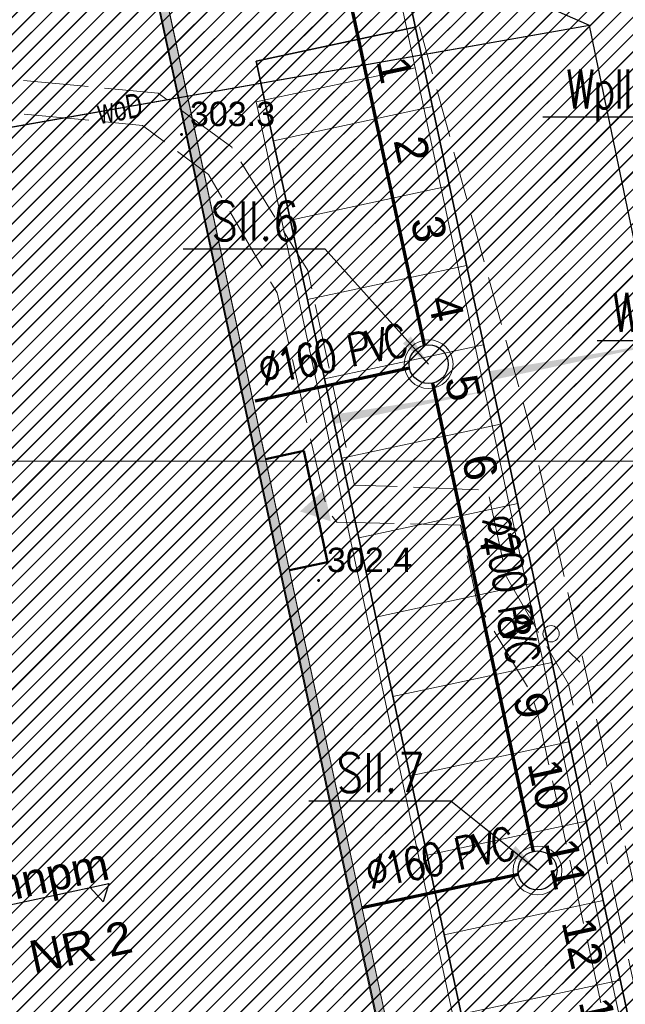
# Model space of a CAD drawing. Header units: metres. Extents: x 6567444 to 13135881, y 5574237 to 11149086.
# Tile 125 of 191: x 6567864 to 6567883, y 5574483 to 5574514. Entities that reach past the tile are written whole.
import ezdxf
from ezdxf.enums import TextEntityAlignment as Align

# ---------------------------------------------------------------- set-up
doc = ezdxf.new("R2010")
doc.units = ezdxf.units.M
for name, pattern in [('Kropki i Kreski 2', [250, 150, -50, 0, -50]), ('L_0_06', [2, 1.5, -0.5]), ('L_2_50', [2.5, 2, -0.5]), ('Przerywana gęsta', [90, 60, -30])]:
    doc.linetypes.add(name, pattern=pattern)
for name, color, linetype in [('01FORMA - PZT - Inne obiekty', 7, 'Continuous'), ('FORMA - Arch 01 - PZT 1 Strefy', 7, 'Continuous'), ('FORMA - Arch 01 - PZT 2 Budynki', 7, 'Continuous'), ('FORMA - Arch 01 - PZT-3 Zagospodarowanie', 7, 'Continuous'), ('OTRN_O', 7, 'Continuous')]:
    doc.layers.add(name, color=color, linetype=linetype)
for name, color, linetype, lineweight in [('_Tt_DO_LIKWIDACJI', 7, 'Continuous', 20), ('_TT_KAN_D_Opis_PKT_wpust', 7, 'Continuous', 30), ('_TT_KAN_S_Opis_DN', 7, 'Continuous', 30), ('_TT_KAN_S_Opis_PKT_Siec_II', 7, 'Continuous', 30), ('_TT_KAN_S_ZEWN_II etap', 30, 'Continuous', 70), ('GES_PrzewodElektroenergetyczny_Projektowany', 7, 'Continuous', 18), ('GES_PrzewodWodociagowy', 5, 'Continuous', 18), ('GES_UrzadzeniaSiecElektroenergetyczna_P', 7, 'Continuous', 18), ('OT_Komunikacja', 7, 'Continuous', 18), ('OTRN', 7, 'Continuous', 13), ('PARRA', 7, 'Continuous', 13)]:
    doc.layers.add(name, color=color, linetype=linetype, lineweight=lineweight)
doc.styles.add('BDOT', font='arial.ttf', dxfattribs={"width": 0.9})
doc.styles.add('pzt_11-06-2015 (2)$0$RomanS', font='romans.shx')
doc.styles.add('ROMANS', font='romans.shx', dxfattribs={"width": 0.9})
doc.styles.get("Standard").update_dxf_attribs({"font": 'arial.ttf'})
doc.styles.add('STYL_AUTOMATYCZNY_10', font='arial.ttf', dxfattribs={"width": 0.8})
doc.styles.add('STYL_AUTOMATYCZNY_3', font='arial.ttf')
doc.linetypes.add('likwidacja1', pattern='A,0,-1,["X",ROMANS,S=0.6,R=0,X=-0.1,Y=-0.3],-1', length=2)
doc.linetypes.add('X 1_2', pattern='A,0,[8,PR1183 ChorzĂłw MetalowcĂłw V091.Shx,S=0.039206,R=0,X=0,Y=0],-4.94,0', length=4.94)
doc.dimstyles.new('ISO-25', dxfattribs={"dimtxt": 2.5, "dimasz": 2.5, "dimexe": 1.25, "dimexo": 0.625, "dimtad": 1, "dimtxsty": 'Standard', "dimcen": 2.5, "dimadec": 0, "dimazin": 0, "dimtfac": 1, "dimtmove": 0, "dimatfit": 3, "dimfxl": 1, "dimarcsym": 0})
pattern_1 = [(45, (0, 0), (-0.265165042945, 0.265165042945), [])]

# ---------------------------------------------------------------- blocks, each defined once
blk = doc.blocks.new('other_SUEO')
at = {"color": 0, "linetype": 'Continuous', "lineweight": 18, "flags": 128}
for points in [[(-1.06, 1.06), (-1.76, 1.76)], [(1.76, 1.76), (1.06, 1.06)], [(-1.74, -1.74), (-1.06, -1.06)], [(1.06, -1.06), (1.76, -1.76)]]:
    blk.add_lwpolyline(points, dxfattribs=at)
at = {"color": 0, "linetype": 'Continuous', "lineweight": 18}
blk.add_circle((0, 0), 0.5, dxfattribs=at)
blk = doc.blocks.new('OTRN')
at = {"layer": 'OTRN', "color": 0, "const_width": 0.09}
blk.add_lwpolyline([(-0.045, 0, 1), (0.045, 0, 1)], format="xyb", close=True, dxfattribs=at)
at = {"layer": 'OTRN_O', "color": 0, "style": 'BDOT'}
blk.add_attdef('RZEDNA', (0.514, 0.515), '', height=1.5, dxfattribs=at)
blk = doc.blocks.new('_MDCP')
at = {"layer": 'GES_PrzewodElektroenergetyczny_Projektowany', "color": 1, "linetype": 'L_2_50', "lineweight": 18, "flags": 128}
for points in [[(6567968.757, 5574418.447), (6567965.79, 5574417.788), (6567964.269, 5574419.682), (6567962.444, 5574428.423), (6567960.927, 5574438.382), (6567955.785, 5574440.828), (6567943.735, 5574448.879), (6567937.061, 5574453.287), (6567929.241, 5574458.206), (6567924.301, 5574460.739), (6567918.598, 5574463.02), (6567911.377, 5574464.921), (6567904.643, 5574465.783), (6567895.738, 5574466.364), (6567887.791, 5574468.949), (6567886.282, 5574470.192), (6567885.356, 5574472.785), (6567880.925, 5574493.141), (6567879.016, 5574496.438), (6567878.444, 5574499.11), (6567874.34, 5574499.268), (6567872.908, 5574505.876), (6567870.567, 5574509.67), (6567868.305, 5574511.329), (6567862.172, 5574511.906), (6567852.994, 5574510.772), (6567850.203, 5574522.019), (6567848.1, 5574529.505), (6567843.148, 5574549.062), (6567840.304, 5574561.676)], [(6567969.013, 5574417.508), (6567965.67, 5574416.775), (6567965.136, 5574416.988), (6567963.338, 5574419.374), (6567961.4, 5574428.408), (6567959.839, 5574437.722), (6567955.495, 5574439.686), (6567949.589, 5574443.706), (6567943.221, 5574448.01), (6567937.351, 5574451.781), (6567931.445, 5574455.553), (6567928.35, 5574457.367), (6567924.259, 5574459.573), (6567918.175, 5574462.063), (6567911.487, 5574463.842), (6567904.656, 5574464.624), (6567895.691, 5574465.123), (6567890.711, 5574466.83), (6567887.509, 5574467.826), (6567885.41, 5574469.356), (6567884.058, 5574472.665), (6567883.631, 5574475.084), (6567882.172, 5574482.199), (6567880.002, 5574492.125), (6567879.789, 5574492.837), (6567878.117, 5574495.647), (6567877.606, 5574498.034), (6567873.799, 5574498.12), (6567873.492, 5574498.529), (6567871.962, 5574505.181), (6567869.85, 5574508.829), (6567867.823, 5574510.339), (6567862.143, 5574510.874), (6567852.516, 5574509.777), (6567850.708, 5574516.687), (6567849.134, 5574522.547)]]:
    blk.add_lwpolyline(points, dxfattribs=at)
at = {"layer": 'GES_PrzewodWodociagowy', "color": 5, "linetype": 'Continuous', "lineweight": 18, "flags": 128}
for points in [[(6567881.57, 5574513.41), (6567869.01, 5574519), (6567851.85, 5574515.46)], [(6567881.57, 5574513.41), (6567852.676, 5574508.318)], [(6567889.812, 5574476.132), (6567888.204, 5574481.442), (6567881.57, 5574513.41)]]:
    blk.add_lwpolyline(points, dxfattribs=at)
at = {"layer": 'OT_Komunikacja', "color": 7, "linetype": 'L_0_06', "lineweight": 18, "flags": 128}
blk.add_lwpolyline([(6567882.96, 5574514.19), (6567888.44, 5574477.38), (6567889.21, 5574475.79), (6567889.95, 5574474.97), (6567890.49, 5574474.7), (6567893.61, 5574473.71), (6567902.37, 5574471.63), (6567913.26, 5574468.91), (6567913.873, 5574468.734), (6567913.06, 5574465.175), (6567909.46, 5574465.92), (6567901.4, 5574466.74), (6567896.97, 5574466.97), (6567892.9, 5574468.19), (6567889.15, 5574469.24), (6567888, 5574469.69), (6567887.04, 5574470.68), (6567886.14, 5574472.85), (6567879.8, 5574500.83), (6567875.93, 5574514.86), (6567873.96, 5574525.12), (6567870.68, 5574544.68), (6567869.69, 5574556.86), (6567875.1, 5574558.32), (6567875.46, 5574553.45), (6567875.76, 5574549.86), (6567876.26, 5574547.82), (6567876.97, 5574544.24), (6567879.87, 5574529.68)], close=True, dxfattribs=at)
at = {"layer": 'PARRA'}
for points in [[(6567600, 5574500), (6567600, 5574750), (6568000, 5574750), (6568000, 5574500)], [(6567600, 5574250), (6567600, 5574500), (6568000, 5574500), (6568000, 5574250)]]:
    blk.add_lwpolyline(points, close=True, dxfattribs=at)
at = {"layer": 'GES_UrzadzeniaSiecElektroenergetyczna_P', "linetype": 'Continuous', "xscale": 0.5, "yscale": 0.5, "zscale": 0.5}
blk.add_blockref('other_SUEO', (6567880.39, 5574494.69), dxfattribs=at)
at = {"layer": 'OTRN', "color": 14, "xscale": 0.5, "yscale": 0.5, "zscale": 0.5}
for p, values in [((6567869.024, 5574510.059, 303.325), {'RZEDNA': '303.3'}), ((6567873.239, 5574496.33, 302.416), {'RZEDNA': '302.4'})]:
    blk.add_blockref('OTRN', p, dxfattribs=at).add_auto_attribs(values)
at = {"layer": 'GES_PrzewodWodociagowy', "color": 5, "lineweight": 15, "width": 0.66}
blk.add_text('woD', height=0.75, rotation=-350, dxfattribs=at).set_placement((6567867.123, 5574510.864), align=Align.MIDDLE_CENTER)
blk = doc.blocks.new('Ściana_11', base_point=(6567866.729, 5574521.517))
at = {"layer": 'FORMA - Arch 01 - PZT 2 Budynki', "linetype": 'Continuous', "lineweight": 0, "true_color": 0x000000}
blk.add_hatch(color=18, dxfattribs=at).paths.add_polyline_path([(6567866.436, 5574521.454), (6567877.405, 5574470.418), (6567877.698, 5574470.481), (6567866.729, 5574521.517)])
at = {"layer": 'FORMA - Arch 01 - PZT 2 Budynki', "color": 7, "linetype": 'Continuous', "lineweight": 18, "flags": 128}
for points in [[(6567866.373, 5574521.748), (6567877.405, 5574470.418)], [(6567877.698, 5574470.481), (6567866.729, 5574521.517)]]:
    blk.add_lwpolyline(points, dxfattribs=at)
blk = doc.blocks.new('Miejsca parkingowe 27[6]', base_point=(6567876.212, 5574512.111))
at = {"layer": 'FORMA - Arch 01 - PZT-3 Zagospodarowanie', "color": 7, "linetype": 'Przerywana gęsta', "lineweight": 13}
for p, q in [((6567876.738, 5574509.667), (6567871.849, 5574508.617)), ((6567877.263, 5574507.223), (6567872.375, 5574506.172)), ((6567877.788, 5574504.779), (6567872.9, 5574503.728)), ((6567878.314, 5574502.335), (6567873.425, 5574501.284)), ((6567878.839, 5574499.89), (6567873.951, 5574498.84)), ((6567879.364, 5574497.446), (6567874.476, 5574496.396)), ((6567879.89, 5574495.002), (6567875.001, 5574493.951)), ((6567880.415, 5574492.558), (6567875.526, 5574491.507)), ((6567880.94, 5574490.114), (6567876.052, 5574489.063)), ((6567881.465, 5574487.67), (6567876.577, 5574486.619)), ((6567881.991, 5574485.225), (6567877.102, 5574484.175)), ((6567882.516, 5574482.781), (6567877.628, 5574481.731))]:
    blk.add_line(p, q, dxfattribs=at)
at = {"layer": 'FORMA - Arch 01 - PZT-3 Zagospodarowanie', "color": 7, "lineweight": 13, "style": 'STYL_AUTOMATYCZNY_10'}
for tag, p in [('num_start_0', (6567875.585, 5574510.797)), ('num_start_1', (6567876.111, 5574508.352)), ('num_start_2', (6567876.636, 5574505.9)), ('num_start_3', (6567877.161, 5574503.464)), ('num_start_4', (6567877.687, 5574501.011)), ('num_start_5', (6567878.212, 5574498.567)), ('num_start_6', (6567878.737, 5574496.131)), ('num_start_7', (6567879.263, 5574493.679)), ('num_start_8', (6567879.788, 5574491.234)), ('num_start_9', (6567880.313, 5574488.791)), ('num_start_10', (6567880.839, 5574486.355)), ('num_start_11', (6567881.364, 5574483.911)), ('num_start_12', (6567881.889, 5574481.458)), ('num_start_13', (6567882.414, 5574479.022))]:
    blk.add_attdef(tag, text='', height=1, rotation=282.1296, dxfattribs=at).set_placement(p, align=Align.MIDDLE_CENTER)
blk = doc.blocks.new('PR1183 Chorzów Metalowców V09_TT')
at = {"layer": 'FORMA - Arch 01 - PZT 1 Strefy', "linetype": 'Continuous', "lineweight": 0, "true_color": 0x577933}
h = blk.add_hatch(dxfattribs=at)
h.set_pattern_fill('ANSI31', color=77, scale=3, style=0)
h.set_pattern_definition(pattern_1)
h.paths.add_polyline_path([(6567829, 5574517.24), (6567842.398, 5574471.118), (6567844.165, 5574471.632), (6567846.931, 5574462.111), (6567846.967, 5574484.472), (6567835.736, 5574536.73), (6567846.642, 5574539.074), (6567844.864, 5574547.35), (6567918.571, 5574563.191), (6567935.605, 5574483.933), (6567930.975, 5574476.768), (6567931.227, 5574475.595), (6567933.57, 5574476.098, 0.216609), (6567938.884, 5574480.085), (6567921.55, 5574567.86), (6567849.267, 5574550.953), (6567830.11, 5574546.47)])
at = {"layer": 'FORMA - Arch 01 - PZT 1 Strefy', "linetype": 'Continuous', "lineweight": 0, "ltscale": 5, "true_color": 0xf0e6d9}
h = blk.add_hatch(dxfattribs=at)
h.set_pattern_fill('ANSI31', color=254, scale=3, style=0)
h.set_pattern_definition(pattern_1)
h.paths.add_polyline_path([(6567838.111, 5574535.195), (6567853.217, 5574464.912), (6567877.761, 5574470.187), (6567866.729, 5574521.517), (6567916.781, 5574532.275), (6567914.712, 5574541.905), (6567920.576, 5574543.165), (6567916.794, 5574560.763), (6567847.239, 5574545.815), (6567849.018, 5574537.539)])
at = {"layer": 'FORMA - Arch 01 - PZT 1 Strefy', "linetype": 'Continuous', "lineweight": 0, "true_color": 0x69697f}
h = blk.add_hatch(dxfattribs=at)
h.set_pattern_fill('ANSI31', color=8, scale=3, style=0)
h.set_pattern_definition(pattern_1)
h.paths.add_polyline_path([(6567875.437, 5574515.718), (6567883.567, 5574477.893), (6567884.58, 5574473.187), (6567886.578, 5574463.891), (6567886.587, 5574463.893), (6567900.21, 5574466.838, -0.318533), (6567899.358, 5574467.62), (6567899.085, 5574468.891, -0.414214), (6567899.852, 5574470.079), (6567930.975, 5574476.768), (6567935.605, 5574483.933), (6567924.844, 5574534.007), (6567916.781, 5574532.275), (6567916.886, 5574531.786, -0.414214), (6567911.513, 5574523.471)])
h.paths.add_polyline_path([(6567890.289, 5574475.183), (6567882.84, 5574509.83, -0.414214), (6567884.459, 5574511.827), (6567891.303, 5574513.297, -0.414214), (6567892.488, 5574512.529), (6567900.066, 5574477.285, -0.457655), (6567898.958, 5574476.024), (6567891.477, 5574474.416, -0.372067)], flags=0)
h.paths.add_polyline_path([(6567906.631, 5574477.673, -0.414214), (6567905.44, 5574478.44), (6567897.865, 5574513.685, -0.414214), (6567898.635, 5574514.873), (6567906.457, 5574516.554, -0.414214), (6567907.645, 5574515.787), (6567915.217, 5574480.541, -0.414214), (6567914.452, 5574479.354)], flags=0)
h.paths.add_polyline_path([(6567913.019, 5574516.942, -0.414214), (6567913.789, 5574518.13), (6567914.948, 5574518.379, -0.227837), (6567920.849, 5574516.958), (6567922.941, 5574515.251, -0.170304), (6567923.975, 5574513.557), (6567929.342, 5574488.599, -0.198912), (6567929.204, 5574487.846), (6567926.784, 5574484.101, -0.198912), (6567922.376, 5574481.057), (6567921.785, 5574480.93, -0.414214), (6567920.597, 5574481.697)], flags=0)
at = {"layer": 'FORMA - Arch 01 - PZT 1 Strefy', "linetype": 'Continuous', "lineweight": 0, "true_color": 0x606060}
h = blk.add_hatch(dxfattribs=at)
h.set_pattern_fill('ANSI31', color=251, scale=3, style=0)
h.set_pattern_definition(pattern_1)
h.paths.add_polyline_path([(6567877.761, 5574470.187), (6567884.905, 5574471.723), (6567884.671, 5574472.811), (6567884.473, 5574473.729), (6567883.567, 5574477.893), (6567878.678, 5574476.842), (6567871.324, 5574511.061), (6567876.212, 5574512.111), (6567874.387, 5574520.606), (6567909.387, 5574528.128), (6567910.438, 5574523.24), (6567911.513, 5574523.471, 0.390142), (6567916.985, 5574531.214), (6567916.781, 5574532.275), (6567866.729, 5574521.517)])
at = {"layer": 'FORMA - Arch 01 - PZT 1 Strefy', "linetype": 'Continuous', "lineweight": 0, "true_color": 0x4b7a78}
h = blk.add_hatch(dxfattribs=at)
h.set_pattern_fill('ANSI31', color=137, scale=3, style=0)
h.set_pattern_definition(pattern_1)
h.paths.add_polyline_path([(6567871.324, 5574511.061), (6567878.678, 5574476.842), (6567883.567, 5574477.893), (6567876.212, 5574512.111)])
at = {"layer": 'FORMA - Arch 01 - PZT 2 Budynki', "linetype": 'Continuous', "lineweight": 5}
blk.add_hatch(color=7, dxfattribs=at).paths.add_polyline_path([(6567873.618, 5574496.898), (6567872.667, 5574497.204), (6567873.408, 5574497.875)])
at = {"layer": 'FORMA - Arch 01 - PZT-3 Zagospodarowanie', "linetype": 'Continuous', "lineweight": 5}
for points in [[(6567878.49, 5574501.523), (6567884.406, 5574502.499), (6567878.551, 5574501.241)], [(6567873.663, 5574500.178), (6567878.611, 5574500.947), (6567873.723, 5574499.896)]]:
    blk.add_hatch(color=7, dxfattribs=at).paths.add_polyline_path(points)
at = {"layer": '01FORMA - PZT - Inne obiekty', "color": 5, "linetype": 'X 1_2', "lineweight": 25}
for p, q in [((6567881.57, 5574512.16), (6567869.01, 5574517.75)), ((6567881.57, 5574512.16), (6567853.34, 5574507.19)), ((6567888.204, 5574480.192), (6567881.57, 5574512.16))]:
    blk.add_line(p, q, dxfattribs=at)
at = {"layer": 'FORMA - Arch 01 - PZT 1 Strefy', "color": 9, "linetype": 'Continuous', "lineweight": 13}
for p, q in [((6567866.729, 5574521.517), (6567877.761, 5574470.187)), ((6567876.212, 5574512.111), (6567874.387, 5574520.606)), ((6567871.324, 5574511.061), (6567876.212, 5574512.111)), ((6567878.678, 5574476.842), (6567871.324, 5574511.061))]:
    blk.add_line(p, q, dxfattribs=at)
at = {"layer": 'FORMA - Arch 01 - PZT 1 Strefy', "color": 254, "linetype": 'Continuous', "lineweight": 0, "true_color": 0xe3cfb5}
blk.add_line((6567877.761, 5574470.187), (6567866.729, 5574521.517), dxfattribs=at)
at = {"layer": 'FORMA - Arch 01 - PZT 1 Strefy', "color": 254, "linetype": 'Continuous', "lineweight": 13, "true_color": 0xd2d2ff}
blk.add_line((6567875.437, 5574515.718), (6567883.567, 5574477.893), dxfattribs=at)
at = {"layer": 'FORMA - Arch 01 - PZT 1 Strefy', "color": 131, "linetype": 'Continuous', "lineweight": 13, "true_color": 0x97f4f0}
for p, q in [((6567876.212, 5574512.111), (6567871.324, 5574511.061)), ((6567883.567, 5574477.893), (6567876.212, 5574512.111)), ((6567871.324, 5574511.061), (6567878.678, 5574476.842))]:
    blk.add_line(p, q, dxfattribs=at)
at = {"layer": 'FORMA - Arch 01 - PZT 2 Budynki', "color": 7, "linetype": 'Kropki i Kreski 2', "lineweight": 50}
for p, q in [((6567871.608, 5574498.816), (6567872.781, 5574499.068)), ((6567872.781, 5574499.068), (6567873.517, 5574495.646)), ((6567873.517, 5574495.646), (6567872.343, 5574495.394))]:
    blk.add_line(p, q, dxfattribs=at)
at = {"layer": 'FORMA - Arch 01 - PZT 2 Budynki', "color": 7, "linetype": 'Continuous', "lineweight": 25}
for p, q in [((6567855.513, 5574483.328), (6567866.792, 5574485.752)), ((6567866.609, 5574485.185), (6567866.209, 5574485.627)), ((6567866.792, 5574485.752), (6567866.609, 5574485.185))]:
    blk.add_line(p, q, dxfattribs=at)
at = {"layer": 'FORMA - Arch 01 - PZT-3 Zagospodarowanie', "color": 7, "linetype": 'Continuous', "lineweight": 35}
for p, q in [((6567884.462, 5574473.727), (6567874.387, 5574520.606)), ((6567871.324, 5574511.061), (6567876.212, 5574512.111)), ((6567878.678, 5574476.842), (6567871.324, 5574511.061))]:
    blk.add_line(p, q, dxfattribs=at)
at = {"layer": 'FORMA - Arch 01 - PZT 2 Budynki', "color": 7, "lineweight": 18}
blk.add_blockref('Ściana_11', (6567866.729, 5574521.517), dxfattribs=at)
at = {"layer": 'FORMA - Arch 01 - PZT-3 Zagospodarowanie', "color": 7, "linetype": 'Przerywana gęsta', "lineweight": 15}
ref = blk.add_blockref('Miejsca parkingowe 27[6]', (6567876.212, 5574512.111), dxfattribs=at)
ref.add_attrib('num_start', '1', dxfattribs={"color": 7, "lineweight": 13, "height": 1, "rotation": 282.1296, "style": 'STYL_AUTOMATYCZNY_10'}).set_placement((6567875.585, 5574510.797), align=Align.MIDDLE_CENTER)
ref.add_attrib('num_start_1', '2', dxfattribs={"color": 7, "lineweight": 13, "height": 1, "rotation": 282.1296, "style": 'STYL_AUTOMATYCZNY_10'}).set_placement((6567876.111, 5574508.352), align=Align.MIDDLE_CENTER)
ref.add_attrib('num_start_2', '3', dxfattribs={"color": 7, "lineweight": 13, "height": 1, "rotation": 282.1296, "style": 'STYL_AUTOMATYCZNY_10'}).set_placement((6567876.636, 5574505.9), align=Align.MIDDLE_CENTER)
ref.add_attrib('num_start_3', '4', dxfattribs={"color": 7, "lineweight": 13, "height": 1, "rotation": 282.1296, "style": 'STYL_AUTOMATYCZNY_10'}).set_placement((6567877.161, 5574503.464), align=Align.MIDDLE_CENTER)
ref.add_attrib('num_start_4', '5', dxfattribs={"color": 7, "lineweight": 13, "height": 1, "rotation": 282.1296, "style": 'STYL_AUTOMATYCZNY_10'}).set_placement((6567877.687, 5574501.011), align=Align.MIDDLE_CENTER)
ref.add_attrib('num_start_5', '6', dxfattribs={"color": 7, "lineweight": 13, "height": 1, "rotation": 282.1296, "style": 'STYL_AUTOMATYCZNY_10'}).set_placement((6567878.212, 5574498.567), align=Align.MIDDLE_CENTER)
ref.add_attrib('num_start_6', '7', dxfattribs={"color": 7, "lineweight": 13, "height": 1, "rotation": 282.1296, "style": 'STYL_AUTOMATYCZNY_10'}).set_placement((6567878.737, 5574496.131), align=Align.MIDDLE_CENTER)
ref.add_attrib('num_start_7', '8', dxfattribs={"color": 7, "lineweight": 13, "height": 1, "rotation": 282.1296, "style": 'STYL_AUTOMATYCZNY_10'}).set_placement((6567879.263, 5574493.679), align=Align.MIDDLE_CENTER)
ref.add_attrib('num_start_8', '9', dxfattribs={"color": 7, "lineweight": 13, "height": 1, "rotation": 282.1296, "style": 'STYL_AUTOMATYCZNY_10'}).set_placement((6567879.788, 5574491.234), align=Align.MIDDLE_CENTER)
ref.add_attrib('num_start_9', '10', dxfattribs={"color": 7, "lineweight": 13, "height": 1, "rotation": 282.1296, "style": 'STYL_AUTOMATYCZNY_10'}).set_placement((6567880.313, 5574488.791), align=Align.MIDDLE_CENTER)
ref.add_attrib('num_start_10', '11', dxfattribs={"color": 7, "lineweight": 13, "height": 1, "rotation": 282.1296, "style": 'STYL_AUTOMATYCZNY_10'}).set_placement((6567880.839, 5574486.355), align=Align.MIDDLE_CENTER)
ref.add_attrib('num_start_11', '12', dxfattribs={"color": 7, "lineweight": 13, "height": 1, "rotation": 282.1296, "style": 'STYL_AUTOMATYCZNY_10'}).set_placement((6567881.364, 5574483.911), align=Align.MIDDLE_CENTER)
ref.add_attrib('num_start_12', '13', dxfattribs={"color": 7, "lineweight": 13, "height": 1, "rotation": 282.1296, "style": 'STYL_AUTOMATYCZNY_10'}).set_placement((6567881.889, 5574481.458), align=Align.MIDDLE_CENTER)
at = {"layer": 'FORMA - Arch 01 - PZT 2 Budynki', "color": 7, "linetype": 'Continuous', "lineweight": 25, "char_height": 1, "attachment_point": 6, "rotation": 12.1296, "style": 'STYL_AUTOMATYCZNY_3'}
for s, insert in [('\\A1;{\\pqr;\\fArial|b0|i0|c238|p0;\\W1.000000;±0,00=300,\\fArial|b0|i0|c238|p0;\\W1.000000;8\\fArial|b0|i0|c238|p0;\\W1.000000;0mnpm}', (6567866.791, 5574486.236)), ('\\A1;{\\pqr;\\fArial|b0|i0|c238|p0;\\W1.000000;NR \\fArial|b0|i0|c238|p0;\\W1.000000;2}', (6567867.476, 5574484.138))]:
    blk.add_mtext(s, dxfattribs=dict(at, insert=insert))
blk = doc.blocks.new('GE.I.6640.1.468.2024_MDCP_dodatkowe pomiary_12.03.2026')
at = {"layer": 'GES_PrzewodElektroenergetyczny_Projektowany', "color": 1, "linetype": 'L_2_50', "lineweight": 18, "flags": 128}
for points in [[(6567968.757, 5574418.447), (6567965.79, 5574417.788), (6567964.269, 5574419.682), (6567962.444, 5574428.423), (6567960.927, 5574438.382), (6567955.785, 5574440.828), (6567943.735, 5574448.879), (6567937.061, 5574453.287), (6567929.241, 5574458.206), (6567924.301, 5574460.739), (6567918.598, 5574463.02), (6567911.377, 5574464.921), (6567904.643, 5574465.783), (6567895.738, 5574466.364), (6567887.791, 5574468.949), (6567886.282, 5574470.192), (6567885.356, 5574472.785), (6567880.925, 5574493.141), (6567879.016, 5574496.438), (6567878.444, 5574499.11), (6567874.34, 5574499.268), (6567872.908, 5574505.876), (6567870.567, 5574509.67), (6567868.305, 5574511.329), (6567862.172, 5574511.906), (6567852.994, 5574510.772), (6567850.203, 5574522.019), (6567848.1, 5574529.505), (6567843.148, 5574549.062), (6567840.304, 5574561.676)], [(6567969.013, 5574417.508), (6567965.67, 5574416.775), (6567965.136, 5574416.988), (6567963.338, 5574419.374), (6567961.4, 5574428.408), (6567959.839, 5574437.722), (6567955.495, 5574439.686), (6567949.589, 5574443.706), (6567943.221, 5574448.01), (6567937.351, 5574451.781), (6567931.445, 5574455.553), (6567928.35, 5574457.367), (6567924.259, 5574459.573), (6567918.175, 5574462.063), (6567911.487, 5574463.842), (6567904.656, 5574464.624), (6567895.691, 5574465.123), (6567890.711, 5574466.83), (6567887.509, 5574467.826), (6567885.41, 5574469.356), (6567884.058, 5574472.665), (6567883.631, 5574475.084), (6567882.172, 5574482.199), (6567880.002, 5574492.125), (6567879.789, 5574492.837), (6567878.117, 5574495.647), (6567877.606, 5574498.034), (6567873.799, 5574498.12), (6567873.492, 5574498.529), (6567871.962, 5574505.181), (6567869.85, 5574508.829), (6567867.823, 5574510.339), (6567862.143, 5574510.874), (6567852.516, 5574509.777), (6567850.708, 5574516.687), (6567849.134, 5574522.547)]]:
    blk.add_lwpolyline(points, dxfattribs=at)
at = {"layer": 'GES_PrzewodWodociagowy', "color": 5, "linetype": 'Continuous', "lineweight": 18, "flags": 128}
for points in [[(6567881.57, 5574513.41), (6567869.01, 5574519), (6567851.85, 5574515.46)], [(6567881.57, 5574513.41), (6567852.676, 5574508.318)], [(6567889.812, 5574476.132), (6567888.204, 5574481.442), (6567881.57, 5574513.41)]]:
    blk.add_lwpolyline(points, dxfattribs=at)
at = {"layer": 'OT_Komunikacja', "color": 7, "linetype": 'L_0_06', "lineweight": 18, "flags": 128}
blk.add_lwpolyline([(6567882.96, 5574514.19), (6567888.44, 5574477.38), (6567889.21, 5574475.79), (6567889.95, 5574474.97), (6567890.49, 5574474.7), (6567893.61, 5574473.71), (6567902.37, 5574471.63), (6567913.26, 5574468.91), (6567913.873, 5574468.734), (6567913.06, 5574465.175), (6567909.46, 5574465.92), (6567901.4, 5574466.74), (6567896.97, 5574466.97), (6567892.9, 5574468.19), (6567889.15, 5574469.24), (6567888, 5574469.69), (6567887.04, 5574470.68), (6567886.14, 5574472.85), (6567879.8, 5574500.83), (6567875.93, 5574514.86), (6567873.96, 5574525.12), (6567870.68, 5574544.68), (6567869.69, 5574556.86), (6567875.1, 5574558.32), (6567875.46, 5574553.45), (6567875.76, 5574549.86), (6567876.26, 5574547.82), (6567876.97, 5574544.24), (6567879.87, 5574529.68)], close=True, dxfattribs=at)
at = {"layer": 'PARRA'}
for points in [[(6567600, 5574500), (6567600, 5574750), (6568000, 5574750), (6568000, 5574500)], [(6567600, 5574250), (6567600, 5574500), (6568000, 5574500), (6568000, 5574250)]]:
    blk.add_lwpolyline(points, close=True, dxfattribs=at)
at = {"layer": 'GES_UrzadzeniaSiecElektroenergetyczna_P', "linetype": 'Continuous', "xscale": 0.5, "yscale": 0.5, "zscale": 0.5}
blk.add_blockref('other_SUEO', (6567880.39, 5574494.69), dxfattribs=at)
at = {"layer": 'OTRN', "color": 14, "xscale": 0.5, "yscale": 0.5, "zscale": 0.5}
for p, values in [((6567869.024, 5574510.059, 303.325), {'RZEDNA': '303.3'}), ((6567873.239, 5574496.33, 302.416), {'RZEDNA': '302.4'})]:
    blk.add_blockref('OTRN', p, dxfattribs=at).add_auto_attribs(values)
at = {"layer": 'GES_PrzewodWodociagowy', "color": 5, "lineweight": 15, "width": 0.66}
blk.add_text('woD', height=0.75, rotation=-350, dxfattribs=at).set_placement((6567867.123, 5574510.864), align=Align.MIDDLE_CENTER)

msp = doc.modelspace()

# ---------------------------------------------------------------- block references
at = {"layer": 'Defpoints'}
msp.add_blockref('GE.I.6640.1.468.2024_MDCP_dodatkowe pomiary_12.03.2026', (0, 0), dxfattribs=at)

# ---------------------------------------------------------------- next in the draw order: block references
msp.add_blockref('PR1183 Chorzów Metalowców V09_TT', (0, 1.25))

# ---------------------------------------------------------------- next in the draw order: block references
msp.add_blockref('_MDCP', (0, 0))

# ---------------------------------------------------------------- next in the draw order: hatches: boundary and pattern name
at = {"layer": 'FORMA - Arch 01 - PZT 1 Strefy', "linetype": 'Continuous', "lineweight": 0, "true_color": 0x577933}
h = msp.add_hatch(dxfattribs=at)
h.set_pattern_fill('ANSI31', color=77, scale=3, style=0)
h.set_pattern_definition(pattern_1)
h.paths.add_polyline_path([(6567829, 5574517.24), (6567842.398, 5574471.118), (6567844.165, 5574471.632), (6567846.931, 5574462.111), (6567846.967, 5574484.472), (6567835.736, 5574536.73), (6567846.642, 5574539.074), (6567844.864, 5574547.35), (6567918.571, 5574563.191), (6567935.605, 5574483.933), (6567930.975, 5574476.768), (6567931.227, 5574475.595), (6567933.57, 5574476.098, 0.216609), (6567938.884, 5574480.085), (6567921.55, 5574567.86), (6567849.267, 5574550.953), (6567830.11, 5574546.47)])
at = {"layer": 'FORMA - Arch 01 - PZT 1 Strefy', "linetype": 'Continuous', "lineweight": 0, "ltscale": 5, "true_color": 0xf0e6d9}
h = msp.add_hatch(dxfattribs=at)
h.set_pattern_fill('ANSI31', color=254, scale=3, style=0)
h.set_pattern_definition(pattern_1)
h.paths.add_polyline_path([(6567838.111, 5574535.195), (6567853.217, 5574464.912), (6567877.761, 5574470.187), (6567866.729, 5574521.517), (6567916.781, 5574532.275), (6567914.712, 5574541.905), (6567920.576, 5574543.165), (6567916.794, 5574560.763), (6567847.239, 5574545.815), (6567849.018, 5574537.539)])
at = {"layer": 'FORMA - Arch 01 - PZT 1 Strefy', "linetype": 'Continuous', "lineweight": 0, "true_color": 0x69697f}
h = msp.add_hatch(dxfattribs=at)
h.set_pattern_fill('ANSI31', color=8, scale=3, style=0)
h.set_pattern_definition(pattern_1)
h.paths.add_polyline_path([(6567875.437, 5574515.718), (6567883.567, 5574477.893), (6567884.58, 5574473.187), (6567886.578, 5574463.891), (6567886.587, 5574463.893), (6567900.21, 5574466.838, -0.318533), (6567899.358, 5574467.62), (6567899.085, 5574468.891, -0.414214), (6567899.852, 5574470.079), (6567930.975, 5574476.768), (6567935.605, 5574483.933), (6567924.844, 5574534.007), (6567916.781, 5574532.275), (6567916.886, 5574531.786, -0.414214), (6567911.513, 5574523.471)])
h.paths.add_polyline_path([(6567890.289, 5574475.183), (6567882.84, 5574509.83, -0.414214), (6567884.459, 5574511.827), (6567891.303, 5574513.297, -0.414214), (6567892.488, 5574512.529), (6567900.066, 5574477.285, -0.457655), (6567898.958, 5574476.024), (6567891.477, 5574474.416, -0.372067)], flags=0)
h.paths.add_polyline_path([(6567906.631, 5574477.673, -0.414214), (6567905.44, 5574478.44), (6567897.865, 5574513.685, -0.414214), (6567898.635, 5574514.873), (6567906.457, 5574516.554, -0.414214), (6567907.645, 5574515.787), (6567915.217, 5574480.541, -0.414214), (6567914.452, 5574479.354)], flags=0)
h.paths.add_polyline_path([(6567913.019, 5574516.942, -0.414214), (6567913.789, 5574518.13), (6567914.948, 5574518.379, -0.227837), (6567920.849, 5574516.958), (6567922.941, 5574515.251, -0.170304), (6567923.975, 5574513.557), (6567929.342, 5574488.599, -0.198912), (6567929.204, 5574487.846), (6567926.784, 5574484.101, -0.198912), (6567922.376, 5574481.057), (6567921.785, 5574480.93, -0.414214), (6567920.597, 5574481.697)], flags=0)
at = {"layer": 'FORMA - Arch 01 - PZT 1 Strefy', "linetype": 'Continuous', "lineweight": 0, "true_color": 0x606060}
h = msp.add_hatch(dxfattribs=at)
h.set_pattern_fill('ANSI31', color=251, scale=3, style=0)
h.set_pattern_definition(pattern_1)
h.paths.add_polyline_path([(6567877.761, 5574470.187), (6567884.905, 5574471.723), (6567884.671, 5574472.811), (6567884.473, 5574473.729), (6567883.567, 5574477.893), (6567878.678, 5574476.842), (6567871.324, 5574511.061), (6567876.212, 5574512.111), (6567874.387, 5574520.606), (6567909.387, 5574528.128), (6567910.438, 5574523.24), (6567911.513, 5574523.471, 0.390142), (6567916.985, 5574531.214), (6567916.781, 5574532.275), (6567866.729, 5574521.517)])
at = {"layer": 'FORMA - Arch 01 - PZT 1 Strefy', "linetype": 'Continuous', "lineweight": 0, "true_color": 0x4b7a78}
h = msp.add_hatch(dxfattribs=at)
h.set_pattern_fill('ANSI31', color=137, scale=3, style=0)
h.set_pattern_definition(pattern_1)
h.paths.add_polyline_path([(6567871.324, 5574511.061), (6567878.678, 5574476.842), (6567883.567, 5574477.893), (6567876.212, 5574512.111)])

# ---------------------------------------------------------------- next in the draw order: linework, layer by layer
at = {"layer": '_Tt_DO_LIKWIDACJI', "linetype": 'likwidacja1', "lineweight": 20}
for points in [[(6567842.91, 5574518.88), (6567847.17, 5574519.59), (6567848.18, 5574514.91), (6567869.01, 5574519), (6567881.57, 5574513.41), (6567888.204, 5574481.442), (6567889.947, 5574475.714), (6567892.522, 5574458.995), (6567892.06, 5574455.65)], [(6567832.517, 5574504.126), (6567852.196, 5574508.332), (6567852.676, 5574508.318), (6567853.336, 5574508.458), (6567881.57, 5574513.41)]]:
    msp.add_lwpolyline(points, dxfattribs=at)
at = {"layer": '_TT_KAN_S_ZEWN_II etap'}
for p, q in [((6567876.037, 5574502.863), (6567871.288, 5574501.848)), ((6567879.387, 5574487.278), (6567874.577, 5574486.251))]:
    msp.add_line(p, q, dxfattribs=at)
for points in [[(6567876.498, 5574503.574), (6567873.584, 5574517.131)], [(6567879.847, 5574487.99), (6567876.75, 5574502.401)]]:
    msp.add_lwpolyline(points, dxfattribs=at)
at = {"layer": '_TT_KAN_S_ZEWN_II etap', "lineweight": 13}
for centre in [(6567876.624, 5574502.988), (6567879.973, 5574487.403)]:
    msp.add_circle(centre, 0.75, dxfattribs=at)
at = {"layer": '_TT_KAN_S_ZEWN_II etap', "lineweight": 30}
for centre in [(6567876.624, 5574502.988), (6567879.973, 5574487.403)]:
    msp.add_circle(centre, 0.6, dxfattribs=at)
at = {"layer": 'FORMA - Arch 01 - PZT 1 Strefy', "color": 9, "linetype": 'Continuous', "lineweight": 13}
for p, q in [((6567866.729, 5574521.517), (6567877.761, 5574470.187)), ((6567876.212, 5574512.111), (6567874.387, 5574520.606)), ((6567871.324, 5574511.061), (6567876.212, 5574512.111)), ((6567878.678, 5574476.842), (6567871.324, 5574511.061))]:
    msp.add_line(p, q, dxfattribs=at)
at = {"layer": 'FORMA - Arch 01 - PZT 1 Strefy', "color": 254, "linetype": 'Continuous', "lineweight": 0, "true_color": 0xe3cfb5}
msp.add_line((6567877.761, 5574470.187), (6567866.729, 5574521.517), dxfattribs=at)
at = {"layer": 'FORMA - Arch 01 - PZT 1 Strefy', "color": 254, "linetype": 'Continuous', "lineweight": 13, "true_color": 0xd2d2ff}
msp.add_line((6567875.437, 5574515.718), (6567883.567, 5574477.893), dxfattribs=at)
at = {"layer": 'FORMA - Arch 01 - PZT 1 Strefy', "color": 131, "linetype": 'Continuous', "lineweight": 13, "true_color": 0x97f4f0}
for p, q in [((6567876.212, 5574512.111), (6567871.324, 5574511.061)), ((6567883.567, 5574477.893), (6567876.212, 5574512.111)), ((6567871.324, 5574511.061), (6567878.678, 5574476.842))]:
    msp.add_line(p, q, dxfattribs=at)

# ---------------------------------------------------------------- next in the draw order: texts
at = {"layer": '_TT_KAN_D_Opis_PKT_wpust', "lineweight": 25, "char_height": 1.2, "attachment_point": 3, "style": 'ROMANS'}
for s, insert in [('\\T0.95;\\W0.7;WpII.12', (6567884.595, 5574512.062, 300.5)), ('\\T0.95;\\W0.7;WpII.11', (6567886.019, 5574505.181, 300.5))]:
    msp.add_mtext(s, dxfattribs=dict(at, insert=insert))
at = {"layer": '_TT_KAN_S_Opis_DN', "char_height": 1, "attachment_point": 1, "style": 'pzt_11-06-2015 (2)$0$RomanS'}
for s, insert, rotation in [('\\T0.85;\\W0.8;%%C160 PVC', (6567871.297, 5574503.292), 12.0081), ('\\T0.85;\\W0.8;%%C200 PVC', (6567879.249, 5574498.44), 280), ('\\T0.85;\\W0.8;%%C160 PVC', (6567874.598, 5574487.797), 12.0081)]:
    msp.add_mtext_dynamic_manual_height_columns(s, width=9.13673, gutter_width=12.5, heights=[0], dxfattribs=dict(at, insert=insert, rotation=rotation))
at = {"layer": '_TT_KAN_S_Opis_PKT_Siec_II', "char_height": 1.2, "attachment_point": 3, "style": 'ROMANS'}
for s, insert in [('\\W0.8;SII.6', (6567872.645, 5574507.997)), ('\\W0.8;SII.7', (6567876.504, 5574491.011))]:
    msp.add_mtext(s, dxfattribs=dict(at, insert=insert))

# ---------------------------------------------------------------- next in the draw order: leaders
at = {"layer": '_TT_KAN_D_Opis_PKT_wpust', "lineweight": 25, "annotation_type": 0, "has_hookline": 1, "hookline_direction": 1}
for points, text_width in [([(6567887.277, 5574514.211, 300.5), (6567885.248, 5574510.587, 300.5), (6567884.748, 5574510.587, 300.5)], 3.982), ([(6567888.701, 5574507.329, 300.5), (6567886.672, 5574503.706, 300.5), (6567886.172, 5574503.706, 300.5)], 3.742)]:
    msp.add_leader(points, dimstyle='ISO-25', override={"dimasz": 0.5, "dimgap": 0.625, "dimtad": 3}, dxfattribs=dict(at, text_width=text_width))
at = {"layer": '_TT_KAN_S_Opis_PKT_Siec_II', "lineweight": 25, "annotation_type": 0, "has_hookline": 1, "hookline_direction": 1, "text_width": 2.743}
for points in [[(6567876.624, 5574502.988), (6567873.445, 5574506.523), (6567872.445, 5574506.523)], [(6567879.973, 5574487.403), (6567877.304, 5574489.538), (6567876.304, 5574489.538)]]:
    msp.add_leader(points, dimstyle='ISO-25', override={"dimasz": 1, "dimgap": 0.625, "dimtad": 3}, dxfattribs=at)

doc.saveas('drawing.dxf')
